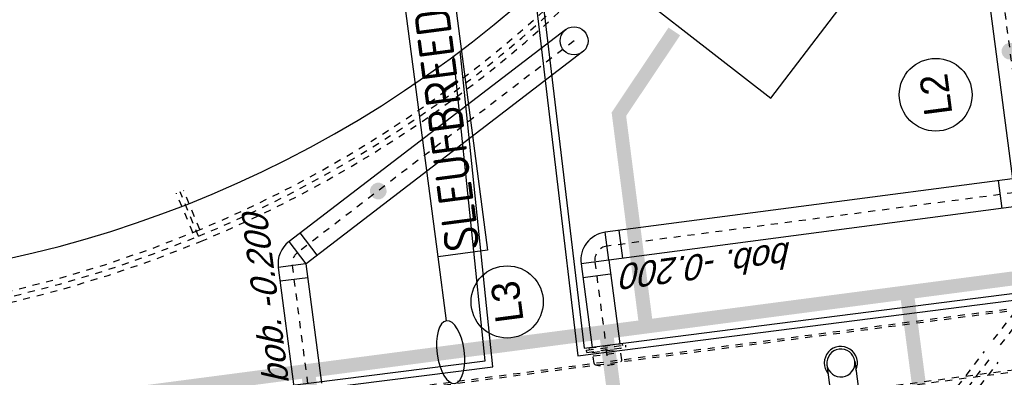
# Model space of a CAD drawing. Header units: metres. Extents: x 118052 to 118564, y 454784 to 455719.
# Tile 73 of 160: x 118263 to 118277, y 455279 to 455284. Entities that reach past the tile are written whole.
import ezdxf
from ezdxf.enums import TextEntityAlignment as Align

# ---------------------------------------------------------------- set-up
doc = ezdxf.new("R2010")
doc.units = ezdxf.units.M
doc.header["$LTSCALE"] = 0.5
for name, pattern in [('DASHED', [19.05, 12.7, -6.35]), ('Tauw_HIDDEN2', [5.6, 4, -1.6]), ('Tauw_HIDDEN3', [2.8, 2, -0.8]), ('Tauw_L_Center2', [6.499, 4, -0.833, 0.833, -0.833])]:
    doc.linetypes.add(name, pattern=pattern)
for name, color, linetype in [('_gebouwen', 7, 'Continuous'), ('_ob10', 7, 'Continuous'), ('EL_N_A_EB00----REVISIE~-_-----', 1, 'Continuous'), ('GRAAFWERKZAAMHEDEN', 6, 'Continuous'), ('KABELLOOP', 6, 'Continuous'), ('Koningsstal VIEUWPORT', 254, 'Continuous'), ('ME_N_A_EB00----kunstof-put~-_-----', 135, 'Continuous'), ('ME_N_H_EB00X---ALG_Stramien~-_-----', 135, 'Tauw_HIDDEN3'), ('ZU_B_-_EL999---LW_pvc110_vbr11~H_-----', 1, 'Tauw_L_Center2'), ('ZU_B_-_EL999---LW_pvc110_vbr11~W_-----', 15, 'Tauw_HIDDEN2'), ('ZU_B_-_EL999---LW_pvc160_vbr11~H_-----', 1, 'Tauw_L_Center2'), ('ZU_B_-_EL999---LW_pvc160_vbr11~W_-----', 8, 'Tauw_HIDDEN2'), ('ZU_B_-_EL999---LX_onb250_sdr00~H_-----', 1, 'Tauw_L_Center2'), ('ZU_B_-_EL999---LX_onb250_sdr00~W_-----', 8, 'Tauw_HIDDEN2'), ('ZU_N_-_AL999---LLVpvc400_pgr11__18_^200~N_-----', 7, 'Continuous'), ('ZU_N_-_AL999---LLVpvc400_pgr11__20_^200~M_-----', 7, 'Continuous'), ('ZU_N_-_AL999---LLVpvc400_zbr11__18_^100~-_-----', 7, 'Continuous'), ('ZU_N_-_EL999---LLVpvc400_vgr11~W_-----', 2, 'Continuous'), ('ZU_N_-_EL999---LLVpvc400_zbr11~H_-----', 2, 'Tauw_L_Center2'), ('ZU_N_-_EL999---LLVpvc400_zbr11~W_-----', 2, 'Continuous'), ('ZU_N_-_ML999---LLVpvc400_pgr11__20_^200~M_-----', 7, 'Continuous')]:
    doc.layers.add(name, color=color, linetype=linetype)
doc.styles.add('BURO-025', font='Isocp.shx', dxfattribs={"height": 500})
doc.styles.add('TAUW-ISOCP', font='tcb_isocp.shx')
doc.styles.add('tcb_isocp', font='tcb_isocp.shx')

# ---------------------------------------------------------------- blocks, each defined once
blk = doc.blocks.new('A$C6DFC50BF')
at = {"layer": 'GRAAFWERKZAAMHEDEN'}
blk.add_line((80371, -82922), (81293, -82922), dxfattribs=at)
blk.add_lwpolyline([(81293, -82922), (88717, -82922), (88717, -83636), (81293, -83636)], close=True, dxfattribs=at)
at = {"layer": 'GRAAFWERKZAAMHEDEN', "extrusion": (0, 0, -1)}
blk.add_ellipse((79919, -82922), major_axis=(451, 0), ratio=0.433042, dxfattribs=at)
at = {"layer": 'KABELLOOP', "linetype": 'DASHED', "const_width": 200}
for points in [[(79918, -55944), (79918, -91750), (53598, -91754), (53598, -89650)], [(76730, -80864), (79918, -80864)], [(76730, -85164), (79918, -85164)], [(79904, -85742), (82978, -85750), (84048, -86690)], [(76730, -89502), (79833, -89502)]]:
    blk.add_lwpolyline(points, dxfattribs=at)
at = {"layer": 'GRAAFWERKZAAMHEDEN', "color": 2, "style": 'BURO-025'}
blk.add_text('SLEUFBREEDTE=1000mm', height=500, rotation=359.9837, dxfattribs=at).set_placement((81328, -83532))
blk = doc.blocks.new('Leidingen')
at = {"layer": 'ME_N_A_EB00----kunstof-put~-_-----'}
for p, q in [((-183190.8, -28385), (-183590.8, -28385)), ((-183190.8, -28785), (-183590.8, -28785))]:
    blk.add_line(p, q, dxfattribs=at)
for radius, start, end in [(200, 90, 270), (237.5, 237.3631, 122.63689), (200, 270, 90)]:
    blk.add_arc((-183190.8, -28585), radius, start, end, dxfattribs=at)
at = {"layer": 'ME_N_H_EB00X---ALG_Stramien~-_-----'}
for p, q in [((-183640.8, -30935), (-183640.8, -13635)), ((-183612.8, -31635), (-183612.8, -13635)), ((-182768.8, -31635), (-182768.8, -13635)), ((-182740.8, -31635), (-182740.8, -13635)), ((-182567.8, -25002.5), (-182567.8, -25567.5)), ((-182567.8, -25002.5), (-182535.8, -25002.5)), ((-182535.8, -25002.5), (-182535.8, -25567.5)), ((-182535.8, -25044), (-182509.8, -25044)), ((-182509.8, -25044), (-182509.8, -25526)), ((-182509.8, -25044), (-182509.8, -25526)), ((-182740.8, -25085), (-182579.8, -25085)), ((-182629.8, -25085), (-182629.8, -25485)), ((-182567.8, -25081.3), (-182579.8, -25085)), ((-182579.8, -25085), (-182579.8, -25485)), ((-182654.8, -25285), (-182484.8, -25285)), ((-182740.8, -25485), (-182579.8, -25485)), ((-182567.8, -25488.7), (-182579.8, -25485)), ((-182567.8, -25567.5), (-182535.8, -25567.5)), ((-182535.8, -25526), (-182509.8, -25526))]:
    blk.add_line(p, q, dxfattribs=at)
blk.add_ellipse((-182740.8, -25285), major_axis=(0, -200), ratio=0.2344356, start_param=3.1415927, end_param=6.2831853, dxfattribs=at)
at = {"layer": 'ZU_B_-_EL999---LW_pvc110_vbr11~H_-----'}
blk.add_lwpolyline([(-180200.6, -19710.8), (-179536.1, -19532.7)], dxfattribs=at)
at = {"layer": 'ZU_B_-_EL999---LW_pvc110_vbr11~W_-----'}
for points in [[(-180137.5, -19636.9), (-179550.4, -19479.6)], [(-180109, -19743.2), (-179521.9, -19585.8)]]:
    blk.add_lwpolyline(points, dxfattribs=at)
at = {"layer": 'ZU_B_-_EL999---LW_pvc160_vbr11~H_-----'}
for points in [[(-172819.2, -702.8, 0.3271499), (-180200.6, -19710.8)], [(-180200.6, -19710.8, 0.0905137), (-177548.2, -25308.9)]]:
    blk.add_lwpolyline(points, format="xyb", dxfattribs=at)
at = {"layer": 'ZU_B_-_EL999---LW_pvc160_vbr11~W_-----'}
for points in [[(-172862.3, -635.3, 0.3271499), (-180277.9, -19731.5, 0.3271499)], [(-172776.2, -770.2, 0.3271499), (-180123.4, -19690.1, 0.3271499)], [(-180123.4, -19690.1, 0.0905137), (-177483.2, -25262.2, 0.0905137)], [(-180277.9, -19731.5, 0.0905137), (-177613.1, -25355.6, 0.0905137)]]:
    blk.add_lwpolyline(points, format="xyb", dxfattribs=at)
at = {"layer": 'ZU_B_-_EL999---LX_onb250_sdr00~H_-----'}
for points in [[(-183918, -30197.3), (-183384.9, -30730.3)], [(-183231.8, -30883.3), (-181575.8, -32539.1), (-167475, -32120.9)]]:
    blk.add_lwpolyline(points, dxfattribs=at)
at = {"layer": 'ZU_B_-_EL999---LX_onb250_sdr00~W_-----'}
for points in [[(-183742.2, -30196.3), (-183296.6, -30641.9)], [(-183919, -30373.1), (-183473.3, -30818.7)], [(-183143.5, -30794.9), (-181525.5, -32412.6), (-167926.4, -32009.2)]]:
    blk.add_lwpolyline(points, dxfattribs=at)
at = {"layer": 'ZU_N_-_EL999---LLVpvc400_vgr11~W_-----'}
blk.add_circle((-178129.4, -25400.9), 200, dxfattribs=at)
at = {"layer": 'ZU_N_-_EL999---LLVpvc400_zbr11~H_-----'}
for points in [[(-178129.4, -25400.9), (-180615.7, -21086, 0.2679492), (-180790.6, -20985), (-182509.8, -20985)], [(-173633, -29932.6), (-175177, -31501, -0.2009204), (-175320.9, -31561.3), (-180897.5, -31561.8, -0.4142007), (-181099.5, -31359.8), (-181100, -25487, 0.4142007), (-181302, -25285), (-182509.8, -25285.1)]]:
    blk.add_lwpolyline(points, format="xyb", dxfattribs=at)
at = {"layer": 'ZU_N_-_EL999---LLVpvc400_zbr11~W_-----', "linetype": 'Continuous'}
for p, q in [((-180990.6, -21185), (-180990.6, -20785)), ((-180790.6, -21185), (-180790.6, -20785)), ((-180788.9, -21186), (-180442.5, -20986)), ((-180688.9, -21359.2), (-180342.5, -21159.2)), ((-181502, -25485), (-181502, -25085)), ((-181302, -25485), (-181302, -25085)), ((-181300, -25487), (-180900, -25486.9)), ((-181300, -25687), (-180900, -25686.9)), ((-181299.5, -31159.9), (-180899.5, -31159.8))]:
    blk.add_line(p, q, dxfattribs=at)
at = {"layer": 'ZU_N_-_EL999---LLVpvc400_zbr11~W_-----'}
for points in [[(-177956.2, -25300.9), (-180442.5, -20986, 0.2679492), (-180790.6, -20785), (-182509.8, -20785)], [(-178302.6, -25500.9), (-180788.9, -21186, 0.2679492), (-180790.6, -21185), (-182509.8, -21185)], [(-173775.5, -29792.3), (-175319.5, -31360.7, -0.2009204), (-175320.9, -31361.3), (-180897.5, -31361.8, -0.4142007), (-180899.5, -31359.8), (-180900, -25486.9, 0.4142007), (-181302, -25085), (-182509.8, -25085.1)], [(-173490.4, -30072.9), (-175034.5, -31641.3, -0.2009204), (-175320.9, -31761.3), (-180897.4, -31761.8, -0.4142007), (-181299.5, -31359.9), (-181300, -25487, 0.4142007), (-181302, -25485), (-182509.8, -25485.1)]]:
    blk.add_lwpolyline(points, format="xyb", dxfattribs=at)
at = {"layer": 'ZU_N_-_ML999---LLVpvc400_pgr11__20_^200~M_-----', "flags": 128}
for points in [[(-179893.7, -22345.1, 0, 0, 0), (-179786.4, -22291.4, 0, 91.8, 0), (-179794.5, -22295.5, 91.8, 169.7, 0), (-179817.8, -22307.1, 169.7, 221.7, 0), (-179852.6, -22324.6, 221.7, 240, 0), (-179893.7, -22345.1, 240, 221.7, 0), (-179934.7, -22365.7, 221.7, 169.7, 0), (-179969.6, -22383.1, 169.7, 91.8, 0), (-179992.8, -22394.7, 91.8, 0, 0), (-180001, -22398.8, 0, 0, 0), (-179893.7, -22345.1, 0, 0, 0), (-181243, -23735.5, 0, 0, 0)], [(-179086.8, -31561.6, 0, 0, 0), (-179040.1, -31672.2, 0, 91.8, 0), (-179043.7, -31663.8, 91.8, 169.7, 0), (-179053.8, -31639.8, 169.7, 221.7, 0), (-179068.9, -31603.9, 221.7, 240, 0), (-179086.8, -31561.6, 240, 221.7, 0), (-179104.7, -31519.3, 221.7, 169.7, 0), (-179119.8, -31483.5, 169.7, 91.8, 0), (-179129.9, -31459.5, 91.8, 0, 0), (-179133.5, -31451.1, 0, 0, 0), (-179086.8, -31561.6, 0, 0, 0), (-179363.3, -30907, 0, 0, 0)]]:
    blk.add_lwpolyline(points, format="xyseb", dxfattribs=at)
at = {"layer": 'ZU_N_-_ML999---LLVpvc400_pgr11__20_^200~M_-----'}
for centre, radius in [((-181704.4, -23966.4), 515.9), ((-179565.6, -30428), 519.9)]:
    blk.add_circle(centre, radius, dxfattribs=at)
at = {"layer": 'EL_N_A_EB00----REVISIE~-_-----'}
blk.add_blockref('A$C6DFC50BF', (-262229.9, 59850.1), dxfattribs=at)
at = {"layer": 'ZU_N_-_AL999---LLVpvc400_pgr11__18_^200~N_-----', "style": 'tcb_isocp', "oblique": 20.00024}
blk.add_text('bob. -0.200', height=360, rotation=90.00544, dxfattribs=at).set_placement((-181380.4, -28107.6))
at = {"layer": 'ZU_N_-_AL999---LLVpvc400_pgr11__20_^200~M_-----', "style": 'tcb_isocp'}
blk.add_text('L2', height=400, dxfattribs=at).set_placement((-179565.6, -30428), align=Align.MIDDLE)
at = {"layer": 'ZU_N_-_AL999---LLVpvc400_zbr11__18_^100~-_-----', "ltscale": 2, "style": 'TAUW-ISOCP', "oblique": 20.00024}
blk.add_text('bob. -0.200', height=360, dxfattribs=at).set_placement((-182449.8, -20723.6))
at = {"layer": 'ZU_N_-_ML999---LLVpvc400_pgr11__20_^200~M_-----', "style": 'tcb_isocp'}
blk.add_text('L3', height=400, dxfattribs=at).set_placement((-181704.4, -23966.4), align=Align.MIDDLE)

msp = doc.modelspace()

# ---------------------------------------------------------------- linework, layer by layer
at = {"layer": '_gebouwen'}
msp.add_lwpolyline([(118273.585, 455288.704, 14.446878), (118270.811, 455285.071), (118273.552, 455282.938), (118276.326, 455286.569)], format="xyb", close=True, dxfattribs=at)
at = {"layer": '_ob10'}
for points in [[(118270.179, 455284.478), (118270.801, 455279.263), (118278.283, 455280.218), (118280.624, 455263.17), (118281.839, 455254.297), (118280.54, 455254.126)], [(118270.27, 455284.56), (118270.888, 455279.375), (118278.369, 455280.33), (118280.723, 455263.184), (118281.969, 455254.213), (118280.552, 455254.027)], [(118245.341, 455276.033), (118259.469, 455277.93), (118269.479, 455279.194), (118269.069, 455283.146), (118269.027, 455283.541)], [(118245.354, 455275.934), (118259.482, 455277.831), (118269.589, 455279.107), (118269.168, 455283.156), (118269.121, 455283.61)]]:
    msp.add_lwpolyline(points, dxfattribs=at)

# ---------------------------------------------------------------- block references
at = {"layer": 'Koningsstal VIEUWPORT', "color": 6, "xscale": 0.0009975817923, "yscale": 0.0009975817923, "zscale": 0.0009975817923, "rotation": 97.46987594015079}
msp.add_blockref('Leidingen', (118222.52, 455456.651), dxfattribs=at)

doc.saveas('drawing.dxf')
